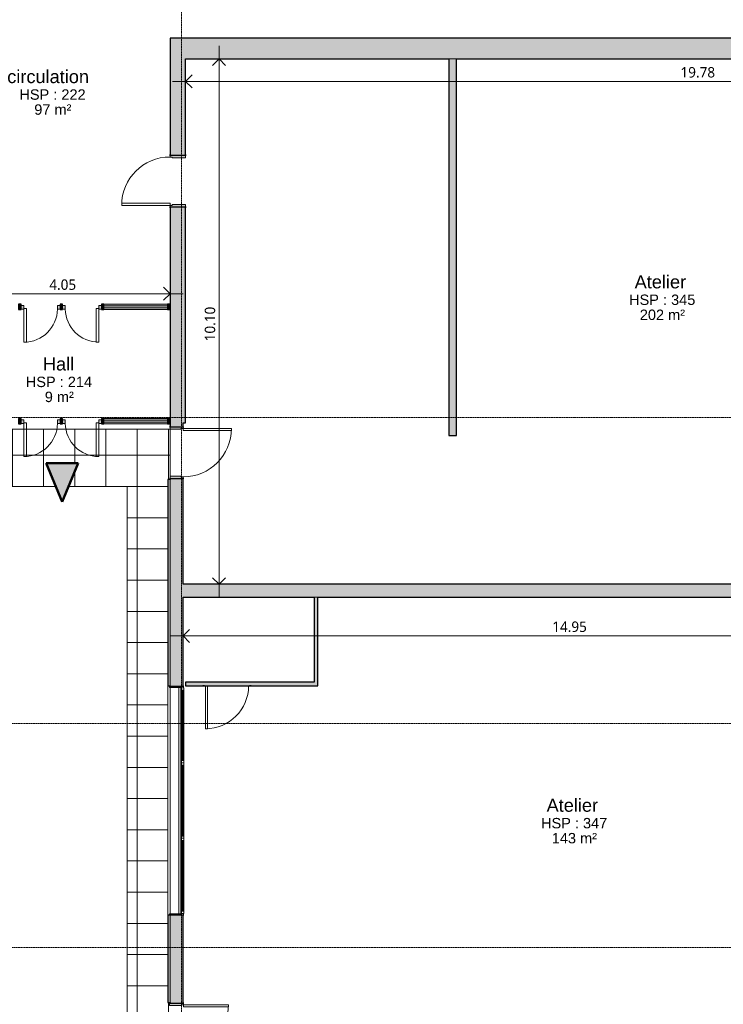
# Model space of a CAD drawing. Header units: millimetres. Extents: x -64334 to 32356, y -11421 to 53741.
# Tile 12 of 71: x -37399 to -23874, y 17768 to 36699. Entities that reach past the tile are written whole.
import ezdxf

# ---------------------------------------------------------------- set-up
doc = ezdxf.new("R2010")
doc.units = ezdxf.units.MM
doc.linetypes.add('Ligne de quadrillage', pattern=[22.225, 12.7, -3.175, 3.175, -3.175])
for name, color, linetype, lineweight in [('A-ANNO-DIMS', 211, 'Continuous', 9), ('A-ANNO-DIMS-100', 211, 'Continuous', 9), ('A-AREA-IDEN', 2, 'Continuous', 9), ('A-DETL-GENF', 92, 'Continuous', 9), ('A-DETL-WIDE', 214, 'Continuous', 50), ('A-DOOR', 31, 'Continuous', 9), ('A-DOOR-FRAM', 31, 'Continuous', 9), ('A-FLOR', 192, 'Continuous', 9), ('A-FLOR-PATT', 8, 'Continuous', 9), ('A-GLAZ', 151, 'Continuous', 9), ('A-GLAZ-CURT', 52, 'Continuous', 9), ('A-GLAZ-CWMG', 51, 'Continuous', 9), ('A-WALL', 113, 'Continuous', 9), ('I-WALL', 2, 'Continuous', 9), ('S-GRID', 1, 'Continuous', 9)]:
    doc.layers.add(name, color=color, linetype=linetype, lineweight=lineweight)
doc.styles.add('Arial_2', font='arial.ttf', dxfattribs={"height": 200})
doc.styles.add('Arial_B', font='txt', dxfattribs={"height": 250})
doc.styles.add('Trebuchet MS_B', font='txt', dxfattribs={"height": 200})
doc.dimstyles.new('Cotes_linéaires_rouge_2mm', dxfattribs={"dimscale": 304.8, "dimtxt": 206.190181, "dimasz": 0.410105, "dimexe": 0.82021, "dimexo": 0.0625, "dimgap": 0.065617, "dimtad": 1, "dimlfac": 0.001, "dimrnd": 0.01, "dimzin": 0, "dimdsep": 46, "dimtxsty": 'Trebuchet MS_B', "dimblk1": 'OPEN30', "dimblk2": 'OPEN30', "dimsah": 1, "dimcen": 0.09, "dimdle": 0.82021, "dimazin": 0, "dimtfac": 1, "dimtdec": 4, "dimtix": 1, "dimtmove": 0, "dimatfit": 3, "dimfxl": 1.64042, "dimfxlon": 1, "dimtvp": 1, "dimtolj": 1, "dimtzin": 0, "dimarcsym": 2})

# ---------------------------------------------------------------- blocks, each defined once
blk = doc.blocks.new('Double _R_ - 1_73m x 2_9m-1522803-Niveau 00')
at = {"layer": 'A-DOOR-FRAM'}
h = blk.add_hatch(color=254, dxfattribs=at)
h.paths.add_polyline_path([(-910, 125), (-900, 125), (-900, -125), (-895, -126), (-895, -133), (-865, -133), (-865, -93), (-850, -93), (-850, 133), (-910, 133)])
h.paths.add_polyline_path([(850, 133), (850, -93), (865, -93), (865, -133), (910, -133), (910, -125), (900, -125), (900, 125), (910, 125), (910, 133), (900, 133)])
at = {"layer": 'A-DOOR'}
for p, q in [((-865, -133), (-825, -133)), ((-865, -998), (-865, -133)), ((-825, -133), (-825, -998)), ((865, -133), (825, -133)), ((825, -133), (825, -998)), ((865, -998), (865, -133)), ((-825, -998), (-865, -998)), ((825, -998), (865, -998))]:
    blk.add_line(p, q, dxfattribs=at)
for centre, start, end in [((-865, -133), 270, 360), ((865, -133), 180, 270)]:
    blk.add_arc(centre, 865, start, end, dxfattribs=at)
at = {"layer": 'A-DOOR-FRAM', "lineweight": 18}
for p, q in [((-850, 133), (-910, 133)), ((-850, -93), (-850, 133)), ((910, 133), (850, 133)), ((850, 133), (850, -93)), ((-895, -133), (-865, -133)), ((-865, -133), (-865, -93)), ((-865, -93), (-850, -93)), ((850, -93), (865, -93)), ((865, -93), (865, -133)), ((865, -133), (910, -133)), ((910, -133), (910, -125))]:
    blk.add_line(p, q, dxfattribs=at)
blk = doc.blocks.new('3 Vantaux - 190x440-V3-Niveau 00')
at = {"layer": 'A-GLAZ', "lineweight": 18}
for p, q in [((-2179, 133), (-2202, 133)), ((-2176, 130), (-2179, 133)), ((-2176, -50), (-2176, 130)), ((2179, 133), (2176, 130)), ((2176, 130), (2176, -50)), ((2206, 133), (2179, 133)), ((2208, 131), (2206, 133)), ((2208, 125), (2208, 131)), ((-2210, -125), (-2210, -133)), ((-2210, -133), (-2170, -133)), ((-2176, -50), (-2200, -50)), ((-2200, -50), (-2176, -50)), ((-2175, -51), (-2176, -50)), ((-2175, -85), (-2175, -51)), ((-2160, -85), (-2175, -85)), ((-2170, -133), (-2170, -95)), ((-2170, -95), (-2160, -95)), ((-2169, -95), (-2170, -97)), ((-2170, -97), (-2170, -137)), ((-2170, -137), (-2169, -138)), ((-2124, -95), (-2169, -95)), ((-2169, -138), (-2124, -138)), ((-2160, -95), (-2160, -85)), ((-769, -109), (-2126, -109)), ((-2126, -109), (-2126, -125)), ((-2126, -125), (-2126, -109)), ((-2126, -109), (-2120, -109)), ((-2126, -125), (-769, -125)), ((-2120, -125), (-2126, -125)), ((-2120, -99), (-2124, -95)), ((-2124, -138), (-2120, -134)), ((-2120, -109), (-2120, -99)), ((-2120, -134), (-2120, -125)), ((-771, -95), (-775, -99)), ((-775, -99), (-775, -109)), ((-775, -109), (-769, -109)), ((-769, -125), (-775, -125)), ((-775, -125), (-775, -134)), ((-775, -134), (-771, -138)), ((-727, -95), (-771, -95)), ((-771, -138), (-727, -138)), ((-769, -125), (-769, -109)), ((-769, -109), (-769, -125)), ((-725, -97), (-727, -95)), ((-727, -138), (-725, -137)), ((-724, -95), (-725, -97)), ((-725, -97), (-725, -137)), ((-725, -137), (-725, -97)), ((-725, -137), (-724, -138)), ((-679, -95), (-724, -95)), ((-724, -138), (-679, -138)), ((681, -109), (-681, -109)), ((-681, -109), (-681, -125)), ((-681, -125), (-681, -109)), ((-681, -109), (-675, -109)), ((-681, -125), (681, -125)), ((-675, -125), (-681, -125)), ((-675, -99), (-679, -95)), ((-679, -138), (-675, -134)), ((-675, -109), (-675, -99)), ((-675, -134), (-675, -125)), ((679, -95), (675, -99)), ((675, -99), (675, -109)), ((675, -109), (681, -109)), ((681, -125), (675, -125)), ((675, -125), (675, -134)), ((675, -134), (679, -138)), ((724, -95), (679, -95)), ((679, -138), (724, -138)), ((681, -109), (681, -125)), ((681, -125), (681, -109)), ((725, -97), (724, -95)), ((724, -138), (725, -137)), ((727, -95), (725, -97)), ((725, -137), (725, -97)), ((725, -97), (725, -137)), ((725, -137), (727, -138)), ((771, -95), (727, -95)), ((727, -138), (771, -138)), ((769, -125), (769, -109)), ((769, -109), (775, -109)), ((2126, -109), (769, -109)), ((769, -109), (769, -125)), ((775, -125), (769, -125)), ((769, -125), (2126, -125)), ((775, -99), (771, -95)), ((771, -138), (775, -134)), ((775, -109), (775, -99)), ((775, -134), (775, -125)), ((2124, -95), (2120, -99)), ((2120, -99), (2120, -109)), ((2120, -109), (2126, -109)), ((2126, -125), (2120, -125)), ((2120, -125), (2120, -134)), ((2120, -134), (2124, -138)), ((2168, -95), (2124, -95)), ((2124, -138), (2168, -138)), ((2126, -109), (2126, -125)), ((2126, -125), (2126, -109)), ((2175, -85), (2160, -85)), ((2160, -85), (2160, -95)), ((2160, -95), (2170, -95)), ((2170, -97), (2168, -95)), ((2168, -138), (2170, -137)), ((2170, -95), (2170, -133)), ((2170, -137), (2170, -97)), ((2170, -133), (2210, -133)), ((2176, -50), (2175, -51)), ((2175, -51), (2175, -85)), ((2200, -50), (2176, -50)), ((2176, -50), (2200, -50)), ((2210, -133), (2210, -125))]:
    blk.add_line(p, q, dxfattribs=at)
at = {"layer": 'A-GLAZ'}
for p, q in [((2176, -45), (-2176, -45)), ((2160, -85), (-2160, -85)), ((-771, -95), (-2124, -95)), ((-2124, -138), (-771, -138)), ((-775, -99), (-2120, -99)), ((-775, -134), (-2120, -134)), ((-724, -95), (-727, -95)), ((679, -95), (-679, -95)), ((-679, -138), (679, -138)), ((-675, -99), (675, -99)), ((-675, -134), (675, -134)), ((727, -95), (724, -95)), ((2124, -95), (771, -95)), ((771, -138), (2124, -138)), ((775, -99), (2120, -99)), ((775, -134), (2120, -134))]:
    blk.add_line(p, q, dxfattribs=at)
blk = doc.blocks.new('__Int_ Simple - __PP _0_93m x 2_25_-1522802-Niveau 00')
at = {"layer": 'A-DOOR'}
h = blk.add_hatch(color=254, dxfattribs=at)
h.paths.add_polyline_path([(-550, -125), (-550, -130), (-520, -130), (-520, -125), (-535, -125)])
h.paths.add_polyline_path([(-550, 125), (-520, 125), (-520, 130), (-550, 130)])
h.paths.add_polyline_path([(450, 125), (480, 125), (480, 130), (450, 130)])
h.paths.add_polyline_path([(450, -130), (480, -130), (480, -125), (450, -125)])
at = {"layer": 'A-DOOR-FRAM'}
h = blk.add_hatch(color=254, dxfattribs=at)
h.paths.add_polyline_path([(-535, 125), (-535, -125), (-500, -125), (-500, -85), (-485, -85), (-485, 125)])
h.paths.add_polyline_path([(415, -85), (430, -85), (430, -125), (465, -125), (465, 125), (415, 125)])
at = {"layer": 'A-DOOR', "lineweight": 25}
for p, q in [((-520, 130), (-550, 130)), ((-535, 125), (-520, 125)), ((-520, 125), (-520, 130)), ((480, 130), (450, 130)), ((450, 130), (450, 125)), ((450, 125), (465, 125)), ((480, 125), (480, 130)), ((-550, -125), (-550, -130)), ((-550, -130), (-520, -130)), ((-520, -125), (-535, -125)), ((-520, -130), (-520, -125)), ((465, -125), (450, -125)), ((450, -125), (450, -130)), ((450, -130), (480, -130)), ((480, -130), (480, -125))]:
    blk.add_line(p, q, dxfattribs=at)
at = {"layer": 'A-DOOR'}
for p, q in [((430, -125), (390, -125)), ((390, -1055), (390, -125)), ((430, -125), (430, -1055)), ((430, -1055), (390, -1055))]:
    blk.add_line(p, q, dxfattribs=at)
blk.add_arc((430, -125), 930, 180, 270, dxfattribs=at)
at = {"layer": 'A-DOOR-FRAM', "lineweight": 18}
for p, q in [((-485, 125), (-535, 125)), ((-485, -85), (-485, 125)), ((465, 125), (415, 125)), ((415, 125), (415, -85)), ((-535, -125), (-500, -125)), ((-500, -125), (-500, -85)), ((-500, -85), (-485, -85)), ((415, -85), (430, -85)), ((430, -85), (430, -125)), ((430, -125), (465, -125))]:
    blk.add_line(p, q, dxfattribs=at)
blk = doc.blocks.new('Meneau rectangulaire - 50 x 100mm-1376956-Niveau 00')
at = {"layer": 'A-GLAZ-CWMG'}
blk.add_hatch(color=8, dxfattribs=at).paths.add_polyline_path([(0, -50), (0, 50), (-50, 50), (-50, -50)])
at = {"layer": 'A-GLAZ-CWMG', "lineweight": 25}
for p, q in [((0, 50), (-50, 50)), ((-50, 50), (-50, -50)), ((0, -50), (0, 50)), ((-50, -50), (0, -50))]:
    blk.add_line(p, q, dxfattribs=at)
blk = doc.blocks.new('Simple vitrée - Simple vitrée-1377355-Niveau 00')
at = {"layer": 'A-DOOR-FRAM'}
h = blk.add_hatch(color=254, dxfattribs=at)
h.paths.add_polyline_path([(-323, -45), (-323, 25), (-373, 25), (-373, -45)])
h.paths.add_polyline_path([(323, -45), (373, -45), (373, 25), (323, 25)])
at = {"layer": 'A-DOOR'}
for p, q in [((-323, -35), (-273, -35)), ((-323, -682), (-323, -35)), ((-273, -35), (-273, -682)), ((-273, -682), (-323, -682))]:
    blk.add_line(p, q, dxfattribs=at)
blk.add_arc((-323, -35), 647, 270, 359.114, dxfattribs=at)
at = {"layer": 'A-DOOR-FRAM', "lineweight": 18}
for p, q in [((-373, 25), (-323, 25)), ((-323, 25), (-323, -45)), ((323, -45), (323, 25)), ((323, 25), (373, 25)), ((-323, -45), (-373, -45)), ((373, -45), (323, -45))]:
    blk.add_line(p, q, dxfattribs=at)
blk = doc.blocks.new('Simple vitrée - Simple vitrée-1377340-Niveau 00')
at = {"layer": 'A-DOOR-FRAM'}
h = blk.add_hatch(color=254, dxfattribs=at)
h.paths.add_polyline_path([(-323, 45), (-373, 45), (-373, -25), (-323, -25)])
h.paths.add_polyline_path([(323, 45), (323, -25), (373, -25), (373, 45)])
at = {"layer": 'A-DOOR'}
for p, q in [((-273, 680), (-323, 680)), ((-323, 680), (-323, 35)), ((-273, 35), (-273, 680)), ((-323, 35), (-273, 35))]:
    blk.add_line(p, q, dxfattribs=at)
blk.add_arc((-323, 35), 645, 0.8882, 90, dxfattribs=at)
at = {"layer": 'A-DOOR-FRAM', "lineweight": 18}
for p, q in [((-323, 45), (-373, 45)), ((-323, -25), (-323, 45)), ((373, 45), (323, 45)), ((323, 45), (323, -25)), ((-373, -25), (-323, -25)), ((323, -25), (373, -25))]:
    blk.add_line(p, q, dxfattribs=at)
blk = doc.blocks.new('Panneau système - Vitré-1376960-Niveau 00')
at = {"layer": 'A-GLAZ-CURT'}
blk.add_hatch(color=8, dxfattribs=at).paths.add_polyline_path([(-610, 20), (-610, -20), (610, -20), (610, 20), (39, 20)])
at = {"layer": 'A-GLAZ-CURT', "lineweight": 18}
for p, q in [((610, 20), (-610, 20)), ((-610, 20), (-610, -20)), ((610, -20), (610, 20)), ((-610, -20), (610, -20))]:
    blk.add_line(p, q, dxfattribs=at)
blk = doc.blocks.new('Meneau rectangulaire - 50 x 100mm-1376411-Niveau 00')
at = {"layer": 'A-GLAZ-CWMG'}
h = blk.add_hatch(color=256, dxfattribs=at)
h.paths.add_polyline_path([(-34559, 28930), (-34559, 28960), (-35779, 28960), (-35779, 28930), (-35208, 28930)])
h.paths.add_polyline_path([(-34559, 29000), (-34559, 29030), (-35779, 29030), (-35779, 29000), (-35208, 29000)])
for p, q in [((-35779, 29030), (-34559, 29030)), ((-34559, 28930), (-35779, 28930))]:
    blk.add_line(p, q, dxfattribs=at)
blk = doc.blocks.new('Meneau rectangulaire - 50 x 100mm-1376954-Niveau 00')
at = {"layer": 'A-GLAZ-CWMG'}
blk.add_hatch(color=8, dxfattribs=at).paths.add_polyline_path([(-25, -50), (-25, 50), (25, 50), (25, -50)])
at = {"layer": 'A-GLAZ-CWMG', "lineweight": 25}
for p, q in [((-25, 50), (25, 50)), ((-25, -50), (-25, 50)), ((25, 50), (25, -50)), ((25, -50), (-25, -50))]:
    blk.add_line(p, q, dxfattribs=at)
blk = doc.blocks.new('Meneau rectangulaire - 50 x 100mm-1376955-Niveau 00')
at = {"layer": 'A-GLAZ-CWMG'}
blk.add_hatch(color=8, dxfattribs=at).paths.add_polyline_path([(-25, -50), (-25, 50), (25, 50), (25, -50)])
at = {"layer": 'A-GLAZ-CWMG', "lineweight": 25}
for p, q in [((-25, 50), (25, 50)), ((-25, -50), (-25, 50)), ((25, 50), (25, -50)), ((25, -50), (-25, -50))]:
    blk.add_line(p, q, dxfattribs=at)
blk = doc.blocks.new('__Int_ Simple - __PP _0_93m x 2_25_-1411619-Niveau 00')
at = {"layer": 'A-DOOR'}
h = blk.add_hatch(color=254, dxfattribs=at)
h.paths.add_polyline_path([(480, 150), (480, 155), (450, 155), (450, 150), (465, 150)])
h.paths.add_polyline_path([(480, -155), (480, -150), (450, -150), (450, -155), (465, -155)])
h.paths.add_polyline_path([(-520, 155), (-550, 155), (-550, 150), (-520, 150)])
h.paths.add_polyline_path([(-520, -150), (-550, -150), (-550, -155), (-520, -155)])
at = {"layer": 'A-DOOR-FRAM'}
h = blk.add_hatch(color=254, dxfattribs=at)
h.paths.add_polyline_path([(465, -150), (465, 150), (415, 150), (415, -110), (430, -110), (430, -150)])
h.paths.add_polyline_path([(-485, 150), (-535, 150), (-535, -150), (-500, -150), (-500, -110), (-485, -110)])
at = {"layer": 'A-DOOR', "lineweight": 25}
for p, q in [((-520, 155), (-550, 155)), ((-550, 155), (-550, 150)), ((-535, 150), (-520, 150)), ((-520, 150), (-520, 155)), ((480, 155), (450, 155)), ((450, 155), (450, 150)), ((450, 150), (465, 150)), ((480, 150), (480, 155)), ((-550, -150), (-550, -155)), ((-550, -155), (-520, -155)), ((-520, -150), (-535, -150)), ((-520, -155), (-520, -150)), ((465, -150), (450, -150)), ((450, -150), (450, -155)), ((450, -155), (480, -155)), ((480, -155), (480, -150))]:
    blk.add_line(p, q, dxfattribs=at)
at = {"layer": 'A-DOOR'}
for p, q in [((430, -150), (390, -150)), ((390, -1080), (390, -150)), ((430, -150), (430, -1080)), ((430, -1080), (390, -1080))]:
    blk.add_line(p, q, dxfattribs=at)
blk.add_arc((430, -150), 930, 180, 270, dxfattribs=at)
at = {"layer": 'A-DOOR-FRAM', "lineweight": 18}
for p, q in [((-485, 150), (-535, 150)), ((-485, -110), (-485, 150)), ((465, 150), (415, 150)), ((415, 150), (415, -110)), ((-535, -150), (-500, -150)), ((-500, -150), (-500, -110)), ((-500, -110), (-485, -110)), ((415, -110), (430, -110)), ((430, -110), (430, -150)), ((430, -150), (465, -150))]:
    blk.add_line(p, q, dxfattribs=at)
blk = doc.blocks.new('__Int_ Simple - __PP _0_83m x 2_04m_-V35-Niveau 00')
at = {"layer": 'A-DOOR'}
h = blk.add_hatch(color=254, dxfattribs=at)
h.paths.add_polyline_path([(400, 40), (400, 35), (430, 35), (430, 40), (415, 40)])
h.paths.add_polyline_path([(-500, 40), (-500, 35), (-470, 36), (-470, 40), (-485, 40)])
h.paths.add_polyline_path([(415, -35), (400, -35), (400, -40), (430, -40), (430, -35)])
h.paths.add_polyline_path([(-485, -35), (-500, -35), (-500, -40), (-470, -40), (-470, -35)])
for p, q in [((380, 865), (340, 865)), ((340, 865), (340, 35)), ((380, 35), (380, 865)), ((380, 35), (340, 35))]:
    blk.add_line(p, q, dxfattribs=at)
at = {"layer": 'A-DOOR', "lineweight": 25}
for p, q in [((-500, 35), (-500, 40)), ((-500, 40), (-470, 40)), ((-470, 40), (-470, 35)), ((400, 35), (400, 40)), ((400, 40), (430, 40)), ((430, 40), (430, 35)), ((-500, -40), (-500, -35)), ((-470, -40), (-500, -40)), ((-470, -35), (-470, -40)), ((400, -40), (400, -35)), ((430, -40), (400, -40)), ((430, -35), (430, -40))]:
    blk.add_line(p, q, dxfattribs=at)
at = {"layer": 'A-DOOR'}
blk.add_arc((380, 35), 830, 90, 180, dxfattribs=at)
blk = doc.blocks.new('DIMBLOCK167-Niveau 00')
at = {"layer": 'A-ANNO-DIMS-100'}
for p, q in [((-34259, 25352), (-34259, 24602)), ((-34259, 24852), (-34259, 25352)), ((-19309, 25352), (-19309, 24602)), ((-19309, 24852), (-19309, 25352)), ((-34509, 24852), (-19059, 24852))]:
    blk.add_line(p, q, dxfattribs=at)
at = {"layer": 'A-ANNO-DIMS-100', "lineweight": 25}
for p, q in [((-34259, 24852), (-34134, 24977)), ((-34259, 24852), (-34134, 24727)), ((-19309, 24852), (-19434, 24977)), ((-19309, 24852), (-19434, 24727))]:
    blk.add_line(p, q, dxfattribs=at)
at = {"layer": 'A-ANNO-DIMS-100', "color": 0, "insert": (-27163, 25128), "char_height": 200, "width": 910.03, "attachment_point": 1, "line_spacing_factor": 1.048425, "style": 'Trebuchet MS_B'}
blk.add_mtext('14.95', dxfattribs=at)
blk = doc.blocks.new('_Open30')
at = {"color": 0, "linetype": 'ByBlock', "lineweight": -2}
for p, q in [((-1, 0.27), (0, 0)), ((0, 0), (-1, -0.27)), ((0, 0), (-1, 0))]:
    blk.add_line(p, q, dxfattribs=at)
blk = doc.blocks.new('DIMBLOCK168-Niveau 00')
at = {"layer": 'A-ANNO-DIMS-100'}
for p, q in [((-33567, 36194), (-33567, 25594)), ((-33067, 35944), (-33817, 35944)), ((-33567, 35944), (-33067, 35944)), ((-33067, 25844), (-33817, 25844)), ((-33567, 25844), (-33067, 25844))]:
    blk.add_line(p, q, dxfattribs=at)
at = {"layer": 'A-ANNO-DIMS-100', "lineweight": 25}
for p, q in [((-33567, 35944), (-33692, 35819)), ((-33567, 35944), (-33442, 35819)), ((-33567, 25844), (-33692, 25969)), ((-33567, 25844), (-33442, 25969))]:
    blk.add_line(p, q, dxfattribs=at)
at = {"layer": 'A-ANNO-DIMS-100', "color": 0, "insert": (-33842, 30515), "char_height": 200, "width": 910.03, "attachment_point": 1, "rotation": 90, "line_spacing_factor": 1.048425, "style": 'Trebuchet MS_B'}
blk.add_mtext('10.10', dxfattribs=at)
blk = doc.blocks.new('DIMBLOCK200-Niveau 00')
at = {"layer": 'A-ANNO-DIMS-100'}
for p, q in [((-34209, 35012), (-34209, 35762)), ((-14429, 35012), (-14429, 35762)), ((-14179, 35512), (-34459, 35512)), ((-34209, 35512), (-34209, 35012)), ((-14429, 35512), (-14429, 35012))]:
    blk.add_line(p, q, dxfattribs=at)
at = {"layer": 'A-ANNO-DIMS-100', "lineweight": 25}
for p, q in [((-34209, 35512), (-34084, 35637)), ((-14429, 35512), (-14554, 35637)), ((-34209, 35512), (-34084, 35387)), ((-14429, 35512), (-14554, 35387))]:
    blk.add_line(p, q, dxfattribs=at)
at = {"layer": 'A-ANNO-DIMS-100', "color": 0, "insert": (-24698, 35788), "char_height": 200, "width": 910.03, "attachment_point": 1, "line_spacing_factor": 1.048425, "style": 'Trebuchet MS_B'}
blk.add_mtext('19.78', dxfattribs=at)
blk = doc.blocks.new('DIMBLOCK250-Niveau 00')
at = {"layer": 'A-ANNO-DIMS-100'}
for p, q in [((-38559, 30930), (-38559, 31680)), ((-34509, 30930), (-34509, 31680)), ((-34259, 31430), (-38809, 31430)), ((-38559, 31430), (-38559, 30930)), ((-34509, 31430), (-34509, 30930))]:
    blk.add_line(p, q, dxfattribs=at)
at = {"layer": 'A-ANNO-DIMS-100', "lineweight": 25}
for p, q in [((-38559, 31430), (-38434, 31555)), ((-38559, 31430), (-38434, 31305)), ((-34509, 31430), (-34634, 31555)), ((-34509, 31430), (-34634, 31305))]:
    blk.add_line(p, q, dxfattribs=at)
at = {"layer": 'A-ANNO-DIMS-100', "color": 0, "insert": (-36831, 31705), "char_height": 200, "width": 712.93, "attachment_point": 1, "line_spacing_factor": 1.048425, "style": 'Trebuchet MS_B'}
blk.add_mtext('4.05', dxfattribs=at)

msp = doc.modelspace()

# ---------------------------------------------------------------- hatches: boundary and pattern name
at = {"layer": 'A-DETL-GENF'}
msp.add_hatch(color=1, dxfattribs=at).paths.add_polyline_path([(-36580.718, 27431.995), (-36272.505, 28171.709), (-36888.932, 28171.709)])
at = {"layer": 'A-FLOR-PATT'}
h = msp.add_hatch(dxfattribs=at)
h.set_pattern_fill('FP_4', color=256, style=0, pattern_type=2)
h.set_pattern_definition([(270, (-38141.15, 15723.1), (600, 4e-14), []), (0, (-38141.15, 15723.1), (0, 600), [])])
h.paths.add_polyline_path([(-34591.818, 2935.229), (-34509.054, 2940.527), (-25083.577, 2940.527), (-24933.577, 3300.527), (-24783.577, 2940.527), (-22732.874, 2940.527), (-22732.874, 3333.419), (-22713.431, 3421.196), (-22681.78, 3509.46), (-22643.549, 3586.512), (-22594.136, 3661.621), (-22535.999, 3730.198), (-22518.966, 3745.948), (-27561.928, 3745.948), (-27561.928, 3705.948), (-33029.584, 3704.849), (-33033.485, 3700.948), (-33784.054, 3700.948), (-33789.054, 3705.948), (-34549.054, 3706.094), (-34549.054, 4581.086), (-34554.054, 4581.086), (-34554.054, 4611.086), (-34549.054, 4611.086), (-34549.054, 4596.086), (-34509.054, 4596.086), (-34509.054, 5696.086), (-34549.054, 5696.086), (-34549.054, 5681.086), (-34554.054, 5681.086), (-34554.054, 5711.086), (-34549.054, 5711.086), (-34549.054, 15982.67), (-34517.054, 15982.67), (-34517.054, 16042.67), (-34509.054, 16042.67), (-34509.054, 17742.67), (-34517.054, 17742.67), (-34517.054, 17802.67), (-34549.054, 17802.67), (-34549.054, 27858.097), (-34514.054, 27858.097), (-34514.054, 27888.097), (-34509.054, 27888.097), (-34509.054, 28823.097), (-38559.054, 28823.097), (-38559.054, 28783.097), (-39252.912, 28783.097), (-39252.912, 28808.097), (-39267.912, 28808.097), (-39267.912, 28783.097), (-41252.054, 28783.097), (-41252.054, 28808.097), (-41267.054, 28808.097), (-41267.054, 28783.097), (-43152.912, 28783.097), (-43152.912, 28808.097), (-43167.912, 28808.097), (-43167.912, 28783.097), (-45152.054, 28783.097), (-45152.054, 28808.097), (-45167.054, 28808.097), (-45167.054, 28783.097), (-47110.412, 28783.097), (-47110.412, 28808.097), (-47125.412, 28808.097), (-47125.412, 28783.097), (-49109.554, 28783.097), (-49110.31, 28808.097), (-49124.554, 28808.097), (-49124.554, 28783.097), (-53741.152, 28783.097), (-53741.152, 27723.097), (-36702.011, 27723.097), (-36888.932, 28171.709), (-36272.505, 28171.709), (-36459.426, 27723.097), (-35334.555, 27723.097), (-35334.523, 17000.044), (-35025.032, 17128.998), (-35025.032, 16512.57), (-35334.522, 16641.525), (-35334.509, 12237.292), (-35318.198, 3843.138), (-35311.524, 3705.948), (-35294.913, 3588.619), (-35264.565, 3464.323), (-35222.103, 3343.627), (-35193.39, 3273.71), (-35154.781, 3208.731), (-35107.104, 3150.082), (-35051.379, 3099.018), (-34984.493, 3049.986), (-34912.378, 3009.031), (-34836.004, 2976.704), (-34756.401, 2953.44), (-34674.639, 2939.553)])
at = {"layer": 'A-WALL'}
h = msp.add_hatch(color=8, dxfattribs=at)
h.paths.add_polyline_path([(-34259.054, 28948.097), (-34209.054, 28948.097), (-34209.054, 33093.989), (-34509.054, 33093.989), (-34509.054, 28948.097), (-34359.054, 28948.097)])
h.paths.add_polyline_path([(-34359.054, 34093.989), (-34209.054, 34093.989), (-34209.054, 36343.989), (-34509.054, 36343.989), (-34509.054, 34093.989)])
for points in [[(-34209.054, 35943.989), (-14429.115, 35943.989), (-14429.115, 36343.989), (-34209.054, 36343.989)], [(-34259.054, 25593.989), (-14239.115, 25593.989), (-14239.115, 25843.989), (-34259.054, 25843.989)]]:
    msp.add_hatch(color=8, dxfattribs=at).paths.add_polyline_path(points)
h = msp.add_hatch(color=8, dxfattribs=at)
h.paths.add_polyline_path([(-34509.054, 3745.948), (-34259.054, 3745.948), (-34259.054, 4596.086), (-34509.054, 4596.086)])
h.paths.add_polyline_path([(-34509.054, 5696.086), (-34259.054, 5696.086), (-34259.054, 8357.67), (-34509.054, 8357.67), (-34509.054, 6000.886)])
h.paths.add_polyline_path([(-34259.054, 9807.67), (-34259.054, 9997.58), (-34509.054, 9997.58), (-34509.054, 9807.67), (-34419.054, 9807.67)])
h.paths.add_polyline_path([(-34509.054, 14397.58), (-34259.054, 14397.58), (-34259.054, 15992.67), (-34509.054, 15992.67), (-34509.054, 14405.58)])
h.paths.add_polyline_path([(-34509.054, 17792.67), (-34259.054, 17792.67), (-34259.054, 19483.989), (-34509.054, 19483.989), (-34509.054, 17802.67)])
h.paths.add_polyline_path([(-34509.054, 23883.989), (-34259.054, 23883.989), (-34259.054, 27873.097), (-34509.054, 27873.097), (-34509.054, 23892.938)])
h.paths.add_polyline_path([(-34259.054, 28873.097), (-34259.054, 28948.097), (-34509.054, 28948.097), (-34509.054, 28873.097), (-34384.054, 28873.097)])
h = msp.add_hatch(color=8, dxfattribs=at)
h.paths.add_polyline_path([(-34549.054, 3745.948), (-34509.054, 3745.948), (-34509.054, 4596.086), (-34549.054, 4596.086)])
h.paths.add_polyline_path([(-34509.054, 5696.086), (-34509.054, 8357.67), (-34549.054, 8357.67), (-34549.054, 5696.086), (-34529.054, 5696.086)])
h.paths.add_polyline_path([(-34509.054, 14405.58), (-34509.054, 15982.67), (-34549.054, 15982.67), (-34549.054, 14405.58)])
h.paths.add_polyline_path([(-34509.054, 17802.67), (-34509.054, 19481.899), (-34549.054, 19481.899), (-34549.054, 17802.67)])
h.paths.add_polyline_path([(-34549.054, 23892.938), (-34509.054, 23892.938), (-34509.054, 27858.097), (-34549.054, 27858.097), (-34549.054, 24214.331)])
at = {"layer": 'I-WALL'}
for points in [[(-29150.293, 28702.067), (-29000.293, 28702.067), (-29000.293, 35943.989), (-29150.293, 35943.989), (-29150.293, 29305.146)], [(-31739.054, 23963.989), (-31669.054, 23963.989), (-31669.054, 25593.989), (-31739.054, 25593.989)], [(-33804.284, 23893.989), (-32964.054, 23893.989), (-32964.054, 23963.989), (-33864.054, 23963.989), (-33864.054, 23893.989)]]:
    msp.add_hatch(color=8, dxfattribs=at).paths.add_polyline_path(points)
h = msp.add_hatch(color=8, dxfattribs=at)
h.paths.add_polyline_path([(-34209.054, 23893.989), (-33864.054, 23893.989), (-33864.054, 23963.989), (-34209.054, 23963.989), (-34209.054, 23959.791)])
h.paths.add_polyline_path([(-32964.054, 23893.989), (-31669.054, 23893.989), (-31669.054, 23963.989), (-32964.054, 23963.989)])

# ---------------------------------------------------------------- linework, layer by layer
at = {"layer": 'A-DETL-WIDE'}
for p, q in [((-36888.932, 28171.709), (-36580.718, 27431.995)), ((-36272.505, 28171.709), (-36888.932, 28171.709)), ((-36580.718, 27431.995), (-36272.505, 28171.709))]:
    msp.add_line(p, q, dxfattribs=at)
at = {"layer": 'A-FLOR'}
for p, q in [((-38559.054, 28823.097), (-34509.054, 28823.097)), ((-34509.054, 28823.097), (-34509.054, 27923.097)), ((-56128.111, 27723.097), (-36702.011, 27723.097)), ((-36459.426, 27723.097), (-35334.555, 27723.097)), ((-35334.555, 27723.097), (-35334.523, 17000.044))]:
    msp.add_line(p, q, dxfattribs=at)
at = {"layer": 'A-WALL', "lineweight": 25}
for p, q in [((-34509.054, 36343.989), (-34509.054, 34093.989)), ((-14029.115, 36343.989), (-34509.054, 36343.989)), ((-34209.054, 34093.989), (-34209.054, 35943.989)), ((-34209.054, 35943.989), (-29150.293, 35943.989)), ((-29000.293, 35943.989), (-14429.115, 35943.989)), ((-34509.054, 34093.989), (-34209.054, 34093.989)), ((-34209.054, 33093.989), (-34509.054, 33093.989)), ((-34509.054, 33093.989), (-34509.054, 28948.097)), ((-34209.054, 28948.097), (-34209.054, 33093.989)), ((-34509.054, 28948.097), (-34509.054, 28873.097)), ((-34509.054, 28873.097), (-34259.054, 28873.097)), ((-34259.054, 28873.097), (-34259.054, 28948.097)), ((-34259.054, 28948.097), (-34209.054, 28948.097)), ((-34509.054, 27858.097), (-34549.054, 27858.097)), ((-34549.054, 27858.097), (-34549.054, 23892.938)), ((-34509.054, 27873.097), (-34509.054, 27858.097)), ((-34259.054, 27873.097), (-34509.054, 27873.097)), ((-34259.054, 25843.989), (-34259.054, 27873.097)), ((-14239.115, 25843.989), (-34259.054, 25843.989)), ((-34259.054, 23883.989), (-34259.054, 25593.989)), ((-34259.054, 25593.989), (-31739.054, 25593.989)), ((-31669.054, 25593.989), (-19309.054, 25593.989)), ((-34549.054, 23892.938), (-34509.054, 23892.938)), ((-34509.054, 23892.938), (-34509.054, 23883.989)), ((-34509.054, 23883.989), (-34259.054, 23883.989)), ((-34509.054, 19481.899), (-34549.054, 19481.899)), ((-34549.054, 19481.899), (-34549.054, 17802.67)), ((-34509.054, 19483.989), (-34509.054, 19481.899)), ((-34259.054, 19483.989), (-34509.054, 19483.989)), ((-34259.054, 17792.67), (-34259.054, 19483.989)), ((-34549.054, 17802.67), (-34509.054, 17802.67)), ((-34509.054, 17802.67), (-34509.054, 17792.67)), ((-34509.054, 17792.67), (-34259.054, 17792.67))]:
    msp.add_line(p, q, dxfattribs=at)
at = {"layer": 'A-WALL'}
for p, q in [((-29000.293, 35943.989), (-29150.293, 35943.989)), ((-34509.054, 27858.097), (-34509.054, 23892.938)), ((-34509.054, 23892.938), (-34509.054, 27858.097)), ((-31669.054, 25593.989), (-31739.054, 25593.989)), ((-34549.054, 19481.899), (-34549.054, 23892.938)), ((-34509.054, 23859.665), (-34509.054, 19508.314)), ((-34509.054, 19481.899), (-34509.054, 17802.67))]:
    msp.add_line(p, q, dxfattribs=at)
at = {"layer": 'I-WALL', "lineweight": 25}
for p, q in [((-29150.293, 35943.989), (-29150.293, 28702.067)), ((-29000.293, 28702.067), (-29000.293, 35943.989)), ((-29150.293, 28702.067), (-29000.293, 28702.067)), ((-31739.054, 25593.989), (-31739.054, 23963.989)), ((-31669.054, 23893.989), (-31669.054, 25593.989)), ((-31739.054, 23963.989), (-34209.054, 23963.989)), ((-34209.054, 23963.989), (-34209.054, 23893.989)), ((-34209.054, 23893.989), (-31669.054, 23893.989))]:
    msp.add_line(p, q, dxfattribs=at)
at = {"layer": 'S-GRID', "linetype": 'Ligne de quadrillage', "lineweight": 18}
for p, q in [((-34290.491, -7247.936), (-34290.491, 51986.924)), ((-63034.151, 29050.937), (31922.827, 29050.937)), ((-63034.151, 23169.164), (31922.827, 23169.164)), ((-63034.151, 18858.989), (31922.827, 18858.989))]:
    msp.add_line(p, q, dxfattribs=at)

# ---------------------------------------------------------------- block references
at = {"layer": 'A-DOOR'}
for name, p, rotation in [('__Int_ Simple - __PP _0_93m x 2_25_-1411619-Niveau 00', (-34359.054, 33558.989), 269.9999999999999), ('Simple vitrée - Simple vitrée-1377340-Niveau 00', (-36201.554, 31180.001), 180), ('Simple vitrée - Simple vitrée-1377340-Niveau 00', (-36201.554, 28980.001), 180), ('__Int_ Simple - __PP _0_93m x 2_25_-1522802-Niveau 00', (-34384.054, 28408.097), 89.99999999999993), ('__Int_ Simple - __PP _0_83m x 2_04m_-V35-Niveau 00', (-33449.054, 23928.989), 180), ('Double _R_ - 1_73m x 2_9m-1522803-Niveau 00', (-34384.054, 16892.67), 89.99999999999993)]:
    msp.add_blockref(name, p, dxfattribs=dict(at, rotation=rotation))
for p in [(-36997.369, 31180.001), (-36997.369, 28980.001)]:
    msp.add_blockref('Simple vitrée - Simple vitrée-1377355-Niveau 00', p, dxfattribs=at)
at = {"layer": 'A-GLAZ', "rotation": 89.99999999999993}
msp.add_blockref('3 Vantaux - 190x440-V3-Niveau 00', (-34384.054, 21683.989), dxfattribs=at)
at = {"layer": 'A-GLAZ-CURT', "rotation": 180}
for p in [(-35169.054, 31180.001), (-35169.054, 28980.001)]:
    msp.add_blockref('Panneau système - Vitré-1376960-Niveau 00', p, dxfattribs=at)
at = {"layer": 'A-GLAZ-CWMG', "extrusion": (0, 0, -1)}
for name, p in [('Meneau rectangulaire - 50 x 100mm-1376954-Niveau 00', (37395.684, 31180.001)), ('Meneau rectangulaire - 50 x 100mm-1376955-Niveau 00', (36599.054, 31180.001)), ('Meneau rectangulaire - 50 x 100mm-1376954-Niveau 00', (35804.054, 31180.001)), ('Meneau rectangulaire - 50 x 100mm-1376954-Niveau 00', (37395.684, 28980.001)), ('Meneau rectangulaire - 50 x 100mm-1376955-Niveau 00', (36599.054, 28980.001)), ('Meneau rectangulaire - 50 x 100mm-1376954-Niveau 00', (35804.054, 28980.001))]:
    msp.add_blockref(name, p, dxfattribs=at)
at = {"layer": 'A-GLAZ-CWMG'}
for name, p in [('Meneau rectangulaire - 50 x 100mm-1376411-Niveau 00', (0, 2200)), ('Meneau rectangulaire - 50 x 100mm-1376956-Niveau 00', (-34509.054, 31180.001)), ('Meneau rectangulaire - 50 x 100mm-1376411-Niveau 00', (0, 0)), ('Meneau rectangulaire - 50 x 100mm-1376956-Niveau 00', (-34509.054, 28980.001))]:
    msp.add_blockref(name, p, dxfattribs=at)

# ---------------------------------------------------------------- texts
at = {"layer": 'A-AREA-IDEN', "attachment_point": 1}
for s, insert, char_height, width, style in [('circulation', (-37638.699, 35729.518), 250, 2140.50562, 'Arial_B'), ('HSP : 222', (-37405.291, 35360.377), 200, 1579.32437, 'Arial_2'), ('97 m²', (-37119.199, 35071.604), 200, 881.85625, 'Arial_2'), ('Atelier', (-25578.31, 31783.365), 250, 1314.7675, 'Arial_B'), ('HSP : 345', (-25685.401, 31414.224), 200, 1579.32437, 'Arial_2'), ('202 m²', (-25478.81, 31125.451), 200, 1074.26125, 'Arial_2'), ('Hall', (-36952.906, 30204.592), 250, 777.63687, 'Arial_B'), ('HSP : 214', (-37281.997, 29835.451), 200, 1579.32437, 'Arial_2'), ('9 m²', (-36916.906, 29546.678), 200, 689.45125, 'Arial_2'), ('Atelier', (-27270.832, 21720.064), 250, 1314.7675, 'Arial_B'), ('HSP : 347', (-27377.923, 21350.922), 200, 1579.32437, 'Arial_2'), ('143 m²', (-27171.332, 21062.15), 200, 1074.26125, 'Arial_2')]:
    msp.add_mtext(s, dxfattribs=dict(at, insert=insert, char_height=char_height, width=width, style=style))

# ---------------------------------------------------------------- dimensions: what is measured, and where the dimension line sits
at = {"layer": 'A-ANNO-DIMS'}
for base, p1, p2, angle, override, picture, middle in [((-33566.561, 25843.989), (-33066.561, 35943.989), (-33066.561, 25843.989), 90, {"dimpost": '<>', "dimfxl": 10100.000001}, 'DIMBLOCK168-Niveau 00', (-33690.332, 30893.989)), ((-38559.054, 31429.523), (-34509.054, 30929.523), (-38559.054, 30929.523), 0, {"dimpost": '<>', "dimfxl": 4050}, 'DIMBLOCK250-Niveau 00', (-36534.054, 31553.294))]:
    dim = msp.add_linear_dim(base=base, p1=p1, p2=p2, angle=angle, dimstyle='Cotes_linéaires_rouge_2mm', override=override, dxfattribs=at)
    dim.commit()
    dim.dimension.update_dxf_attribs({"geometry": picture, "text_midpoint": middle})
for base, p1, p2, override, picture, middle in [((-34209.054, 35511.835), (-14429.115, 35011.835), (-34209.054, 35011.835), {"dimpost": '<>', "dimfxl": 19779.939171}, 'DIMBLOCK200-Niveau 00', (-24319.085, 35635.606)), ((-19309.054, 24852.465), (-34259.054, 25352.465), (-19309.054, 25352.465), {"dimpost": '<>', "dimfxl": 14950}, 'DIMBLOCK167-Niveau 00', (-26784.054, 24976.236))]:
    dim = msp.add_linear_dim(base=base, p1=p1, p2=p2, dimstyle='Cotes_linéaires_rouge_2mm', override=override, dxfattribs=at)
    dim.commit()
    dim.dimension.update_dxf_attribs({"geometry": picture, "text_midpoint": middle})

doc.saveas('drawing.dxf')
